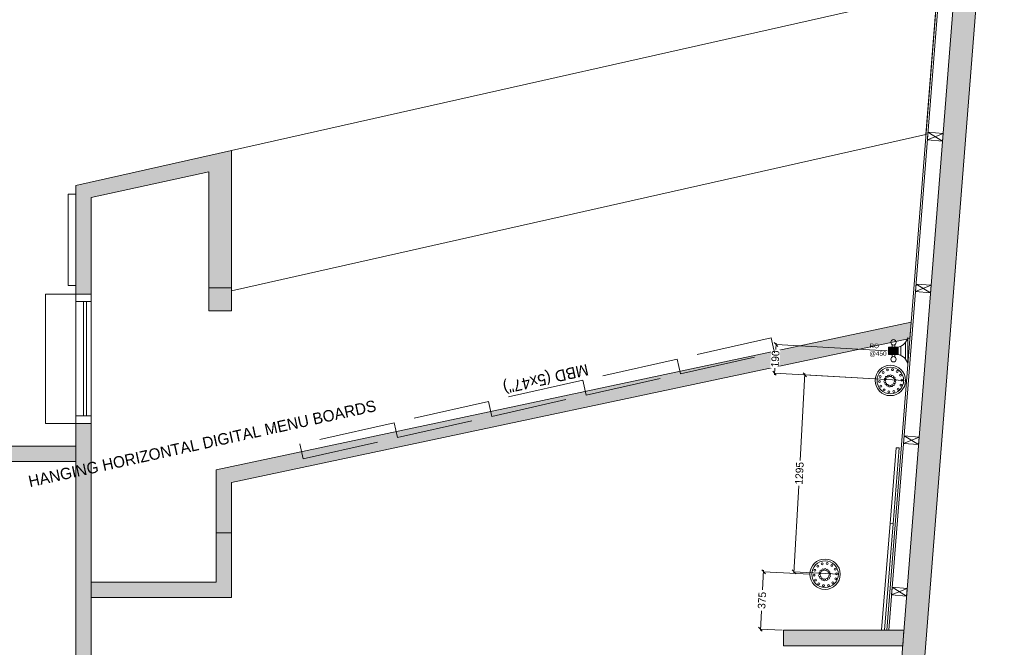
# Model space of a CAD drawing. Header units: metres. Extents: x 362935 to 596424, y 80601 to 172483.
# Tile 95 of 145: x 395411 to 401879, y 114647 to 118770. Entities that reach past the tile are written whole.
import ezdxf

# ---------------------------------------------------------------- set-up
doc = ezdxf.new("R2010")
doc.units = ezdxf.units.M
doc.linetypes.add('CJ ALFAFAR_EA_Xref Arquitectura V02$0$HIDDEN', pattern=[0.375, 0.25, -0.125])
doc.layers.get('0').update_dxf_attribs({"color": 8, "lineweight": 5})
doc.layers.get('Defpoints').update_dxf_attribs({"color": 8, "lineweight": 5})
for name, color, linetype, lineweight in [('CKD Dimensions', 8, 'Continuous', 5), ('CKD Plumbing', 8, 'Continuous', 5), ('DOOR', 8, 'Continuous', 5), ('EQP', 8, 'Continuous', 5), ('EQUIPMENT TEXT', 8, 'Continuous', 5), ('FURNITURE', 8, 'Continuous', 5), ('Kian Codes', 8, 'Continuous', 5), ('KITCHEN EQUIPMENT', 8, 'Continuous', 0), ('LV_EQUIPMENT', 8, 'Continuous', 5), ('PARTITION', 8, 'Continuous', 5), ('PARTITIONS', 8, 'Continuous', 5), ('TEXT', 8, 'Continuous', 5), ('WALL 100', 8, 'Continuous', 5), ('WALL 200', 8, 'Continuous', 5), ('WALLS', 8, 'Continuous', 5)]:
    doc.layers.add(name, color=color, linetype=linetype, lineweight=lineweight)
doc.styles.get("Standard").update_dxf_attribs({"font": 'arial.ttf'})
doc.styles.add('TXT', font='stylu.ttf', dxfattribs={"height": 50})
doc.dimstyles.new('ARA-50', dxfattribs={"dimtxt": 50, "dimasz": 25, "dimexe": 0, "dimexo": 10, "dimgap": 0, "dimtad": 0, "dimdec": 0, "dimrnd": 5, "dimzin": 0, "dimdsep": 46, "dimtxsty": 'TXT', "dimblk": 'OBLIQUE', "dimcen": 0, "dimdle": 10, "dimclrd": 256, "dimclre": 256, "dimclrt": 256, "dimadec": 4, "dimazin": 0, "dimtfac": 1, "dimtdec": 0, "dimtofl": 0, "dimtmove": 1, "dimatfit": 3, "dimfxl": 0, "dimtolj": 1, "dimtzin": 0, "dimlwd": -1, "dimlwe": -1, "dimarcsym": 0})

# ---------------------------------------------------------------- blocks, each defined once
blk = doc.blocks.new('gbcgth')
at = {"layer": 'PARTITION'}
for p, q in [((277761.7, 168845.1), (277861.7, 168895.1)), ((277761.7, 168895.1), (277861.7, 168845.1))]:
    blk.add_line(p, q, dxfattribs=at)
blk.add_lwpolyline([(277861.7, 168895.1), (277761.7, 168895.1), (277761.7, 168845.1), (277861.7, 168845.1), (277861.7, 168895.1)], dxfattribs=at)
blk = doc.blocks.new('100 DNT')
at = {"layer": 'CKD Plumbing'}
for centre, radius in [((-0.1, -4.7), 101.6), ((-0.1, -4.7), 88.9), ((-14, 67.3), 6.35), ((19.4, 65.3), 6.35), ((-76.7, -2.5), 6.35), ((-67.4, 29.7), 6.35), ((-45, 54.6), 6.35), ((-31.8, -2.5), 6.35), ((-31.8, -2.5), 6.35), ((-31.8, -2.5), 6.35), ((-31.8, -2.5), 6.35), ((-31.8, -2.5), 6.35), ((-31.8, -2.5), 6.35), ((-31.8, -2.5), 6.35), ((-31.8, -2.5), 6.35), ((-31.8, -2.5), 6.35), ((-31.8, -2.5), 6.35), ((-31.8, -2.5), 6.35), ((-31.8, -2.5), 6.35), ((-31.8, -2.5), 6.35), ((-31.8, -2.5), 6.35), ((-31.8, -2.5), 6.35), ((-31.8, -2.5), 6.35), ((-31.8, -2.5), 6.35), ((-31.8, -2.5), 6.35), ((-31.8, -2.5), 6.35), ((-31.8, -2.5), 6.35), ((-31.8, -2.5), 6.35), ((-31.8, -2.5), 6.35), ((-31.8, -2.5), 6.35), ((-31.8, -2.5), 6.35), ((-31.8, -2.5), 6.35), ((-31.8, -2.5), 6.35), ((-31.8, -2.5), 6.35), ((-26.3, 11.9), 6.35), ((-15, 22.4), 6.35), ((-0.4, 27), 6.35), ((14.9, 24.8), 6.35), ((27.6, 16.2), 6.35), ((35.4, 2.9), 6.35), ((48.6, 49.1), 6.35), ((67.9, 21.7), 6.35), ((-71.2, -35.5), 6.35), ((-51.9, -62.8), 6.35), ((-30.6, -17.8), 6.35), ((-22.8, -31.1), 6.35), ((-10.1, -39.7), 6.35), ((5.2, -41.9), 6.35), ((19.8, -37.3), 6.35), ((31.1, -26.8), 6.35), ((36.6, -12.4), 6.35), ((41.7, -68.3), 6.35), ((64.1, -43.4), 6.35), ((73.5, -11.3), 6.35), ((-22.6, -79.1), 6.35), ((10.8, -81.1), 6.35)]:
    blk.add_circle(centre, radius, dxfattribs=at)
blk = doc.blocks.new('100DNT')
at = {"layer": 'CKD Plumbing'}
blk.add_blockref('100 DNT', (0.1, 4.7), dxfattribs=at)
blk = doc.blocks.new('G$C05251FD8')
at = {"layer": 'CKD Plumbing'}
h = blk.add_hatch(color=54, dxfattribs=at)
h.dxf.hatch_style = 1
h.paths.add_polyline_path([(189.8, 63.5), (126.3, 63.5), (126.3, 111.1), (189.8, 111.1)])
at = {"layer": 'CKD Plumbing', "color": 54}
for p, q in [((237.4, 31.2, 83.9), (237.4, 143.5, 83.9)), ((253.3, 0, 83.9), (253.3, 174.6, 83.9)), ((150.1, 111.1, 83.9), (150.1, 127, 83.9)), ((166, 111.1, 83.9), (166, 127, 83.9)), ((205.7, 117.9, 83.9), (205.7, 57.3, 83.9)), ((150.1, 63.5, 83.9), (150.1, 47.6, 83.9)), ((166, 63.5, 83.9), (166, 47.6, 83.9))]:
    blk.add_line(p, q, dxfattribs=at)
at = {"layer": 'CKD Plumbing', "color": 54, "elevation": 83.9}
blk.add_lwpolyline([(189.8, 63.5), (126.3, 63.5), (126.3, 111.1), (189.8, 111.1)], close=True, dxfattribs=at)
at = {"layer": 'CKD Plumbing', "color": 54}
for centre in [(158.1, 142.9, 83.9), (158.1, 87.3, 83.9), (158.1, 31.8, 83.9)]:
    blk.add_circle(centre, 17.7, dxfattribs=at)
for centre, start, end in [((166, 198.5, 83.9), 285.2551, 344.7449), ((166, -23.8, 83.9), 15.2551, 74.7449)]:
    blk.add_arc(centre, 90.5, start, end, dxfattribs=at)
at = {"layer": 'CKD Plumbing', "color": 7, "insert": (0, 134.6), "char_height": 30, "width": 251, "attachment_point": 1}
blk.add_mtext('RO\\P@450', dxfattribs=at)
blk = doc.blocks.new('G$CC311305C')
at = {"layer": 'CKD Dimensions'}
blk.add_blockref('G$C05251FD8', (0, 0), dxfattribs=at)
blk = doc.blocks.new('_Oblique')
at = {"color": 0, "linetype": 'ByBlock', "lineweight": -2}
blk.add_line((-0.5, -0.5), (0.5, 0.5), dxfattribs=at)
blk = doc.blocks.new('*D97')
at = {"transparency": 16777216}
for p, q in [((400569.5, 116446.8), (400537.9, 115873.5)), ((401220.7, 116400.9), (400568.9, 116436.8)), ((400497.1, 115133.8), (400528.7, 115707.1)), ((400791.6, 115127.6), (400497.7, 115143.8))]:
    blk.add_line(p, q, dxfattribs=at)
at = {"layer": 'Defpoints', "color": 0, "transparency": 16777216}
for p in [(400568.9, 116436.8), (401230.6, 116400.3), (400801.5, 115127.1)]:
    blk.add_point(p, dxfattribs=at)
at = {"linetype": 'ByBlock', "transparency": 16777216, "xscale": 25, "yscale": 25, "zscale": 25}
for p, rotation in [((400568.9, 116436.8), 86.84589882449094), ((400497.7, 115143.8), 266.8458988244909)]:
    blk.add_blockref('_Oblique', p, dxfattribs=dict(at, rotation=rotation))
at = {"transparency": 16777216, "insert": (400533.3, 115790.3), "char_height": 50, "attachment_point": 5, "rotation": 86.8459, "style": 'TXT', "bg_fill": 3, "box_fill_scale": 1.1, "bg_fill_color": 256, "bg_fill_true_color": 13158600, "bg_fill_transparency": 0}
blk.add_mtext('\\A1;1295', dxfattribs=at)
blk = doc.blocks.new('*D98')
at = {"transparency": 16777216}
for p, q in [((400380.7, 116645.9), (400378.2, 116601.2)), ((401109.5, 116595.7), (400380.1, 116635.9)), ((400369.2, 116437.8), (400371.6, 116482.4)), ((401220.7, 116400.9), (400369.7, 116447.8))]:
    blk.add_line(p, q, dxfattribs=at)
at = {"layer": 'Defpoints', "color": 0, "transparency": 16777216}
for p in [(401119.5, 116595.1), (401230.6, 116400.3)]:
    blk.add_point(p, dxfattribs=at)
at = {"linetype": 'ByBlock', "transparency": 16777216, "xscale": 25, "yscale": 25, "zscale": 25}
for p, rotation in [((400380.1, 116635.9), 86.84589882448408), ((400369.7, 116447.8), 266.8458988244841)]:
    blk.add_blockref('_Oblique', p, dxfattribs=dict(at, rotation=rotation))
at = {"transparency": 16777216, "insert": (400374.9, 116541.8), "char_height": 50, "attachment_point": 5, "rotation": 86.8459, "style": 'TXT', "bg_fill": 3, "box_fill_scale": 1.1, "bg_fill_color": 256, "bg_fill_true_color": 13158600, "bg_fill_transparency": 0}
blk.add_mtext('\\A1;190', dxfattribs=at)
at = {"layer": 'Defpoints', "color": 0, "transparency": 16777216}
blk.add_point((400380.1, 116635.9), dxfattribs=at)
blk = doc.blocks.new('*D113')
at = {"transparency": 16777216}
for p, q in [((400298.4, 115153.8), (400291.3, 115024)), ((400601.7, 115127.1), (400297.9, 115143.8)), ((400276.6, 114757), (400283.7, 114886.8)), ((400419, 114759.1), (400277.1, 114767))]:
    blk.add_line(p, q, dxfattribs=at)
at = {"layer": 'Defpoints', "color": 0, "transparency": 16777216}
for p in [(400297.9, 115143.8), (400611.7, 115126.5, 0), (400429, 114758.6, 0)]:
    blk.add_point(p, dxfattribs=at)
at = {"transparency": 16777216, "xscale": 25, "yscale": 25, "zscale": 25}
for p, rotation in [((400297.9, 115143.8), 86.84589882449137), ((400277.1, 114767), 266.8458988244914)]:
    blk.add_blockref('_Oblique', p, dxfattribs=dict(at, rotation=rotation))
at = {"transparency": 16777216, "insert": (400287.5, 114955.4), "char_height": 50, "attachment_point": 5, "rotation": 86.8459, "style": 'TXT', "bg_fill": 3, "box_fill_scale": 1.1, "bg_fill_color": 256, "bg_fill_true_color": 13158600, "bg_fill_transparency": 0}
blk.add_mtext('\\A1;375', dxfattribs=at)
blk = doc.blocks.new('munuboard vertical')
at = {"linetype": 'CJ ALFAFAR_EA_Xref Arquitectura V02$0$HIDDEN', "lineweight": 0, "ltscale": 2}
for points in [[(0.635, 0), (0, 0), (0, -0.1), (0.635, -0.1)], [(1.27, 0), (0.635, 0), (0.635, -0.1), (1.27, -0.1)], [(1.905, 0), (1.27, 0), (1.27, -0.1), (1.905, -0.1)], [(2.54, 0), (1.905, 0), (1.905, -0.1), (2.54, -0.1)], [(3.175, 0), (2.54, 0), (2.54, -0.1), (3.175, -0.1)]]:
    blk.add_lwpolyline(points, close=True, dxfattribs=at)
at = {"layer": 'EQUIPMENT TEXT', "insert": (1.7897, -0.1244), "char_height": 0.075, "width": 1.158334, "attachment_point": 3, "rotation": 0.00086, "style": 'TXT'}
blk.add_mtext('MBD (5x47")', dxfattribs=at)

msp = doc.modelspace()

# ---------------------------------------------------------------- hatches: boundary and pattern name
at = {"layer": 'PARTITIONS', "ltscale": 200}
h = msp.add_hatch(color=256, dxfattribs=at)
h.dxf.hatch_style = 1
h.paths.add_polyline_path([(401258.9, 116676.2), (401267.3, 116782.2), (396701.2, 115812.1), (396701.2, 115399.6), (396802.8, 115399.6), (396802.8, 115730.8)])
at = {"layer": 'WALL 100', "true_color": 0x636466}
h = msp.add_hatch(color=251, dxfattribs=at)
h.dxf.hatch_style = 1
h.paths.add_polyline_path([(396724.6, 111067.9), (396724.6, 109868.6), (396624.6, 109868.6), (396624.6, 111067.9)])
h.paths.add_polyline_path([(396572.8, 109868.6), (395973.8, 109868.6), (395973.8, 109768.6), (396572.8, 109768.6)])
h.paths.add_polyline_path([(392202.8, 118959.1), (392354, 118984.5), (392352.8, 108838.7), (392202.8, 108838.7)])
h.paths.add_polyline_path([(395292.6, 115867.9), (395292.6, 115968), (395780.7, 115968), (395780.7, 115868)])
h.paths.add_polyline_path([(395880.7, 116118), (395880.7, 111931.2), (395780.7, 111931.2), (395780.7, 116118)])
h.paths.add_polyline_path([(392353.7, 115867.9), (392353.7, 115967.9), (394292.6, 115968), (394292.6, 115868)])
h.paths.add_polyline_path([(396652.8, 117008.7), (396652.8, 117771.9), (395880.7, 117601.8), (395880.7, 116968), (395780.7, 116968), (395780.7, 117681.8), (396802.8, 117911.5), (396802.8, 117008.7)])
h.paths.add_polyline_path([(401879.3, 121206.2), (401725.3, 121163.1), (400752.9, 108838.3), (400903.4, 108838.3)])
h = msp.add_hatch(color=251, dxfattribs=at)
h.dxf.hatch_style = 1
h.paths.add_polyline_path([(400429, 114759.1), (401220.1, 114759.5), (401212, 114657.5), (400429, 114657.5)])
h.paths.add_polyline_path([(395880.7, 114973.9), (396802.8, 114973.9), (396802.8, 115399.6), (396701.2, 115399.6), (396701.2, 115075.5), (395880.7, 115075.5)])
at = {"layer": 'WALL 200'}
h = msp.add_hatch(color=256, dxfattribs=at)
h.dxf.hatch_style = 1
h.paths.add_polyline_path([(396802.8, 117008.7), (396652.8, 117008.7), (396652.8, 116858.7), (396802.8, 116858.7)])

# ---------------------------------------------------------------- linework, layer by layer
at = {"layer": 'DOOR', "elevation": 1343980.9}
for points in [[(395880.7, 116968), (395780.7, 116968), (395780.7, 116118), (395880.7, 116118)], [(395780.7, 116918), (395880.7, 116918), (395880.7, 116968), (395780.7, 116968)], [(395849.8, 116168), (395830.7, 116168), (395830.7, 116918), (395849.8, 116918)], [(395780.7, 116168), (395880.7, 116168), (395880.7, 116118), (395780.7, 116118)]]:
    msp.add_lwpolyline(points, close=True, dxfattribs=at)
at = {"layer": 'EQP', "elevation": 1343980.9}
msp.add_lwpolyline([(395780.4, 117624.9), (395730.4, 117624.9), (395730.4, 117024.9), (395780.4, 117024.9)], close=True, dxfattribs=at)
msp.add_lwpolyline([(395780.4, 117624.9), (395730.4, 117624.9), (395730.4, 117024.9), (395780.4, 117024.9)], close=True, dxfattribs=at)
at = {"layer": 'FURNITURE', "elevation": 1343980.9}
for points in [[(396802.8, 116989), (401364.6, 118015.8), (401438.7, 118955), (396802.8, 117911.5)], [(395880.7, 116968), (395580.7, 116968), (395580.7, 116118), (395880.7, 116118)]]:
    msp.add_lwpolyline(points, close=True, dxfattribs=at)
at = {"layer": 'Kian Codes', "elevation": 1343980.9}
msp.add_lwpolyline([(396791.1, 117908.9), (396791.1, 117908.9)], dxfattribs=at)
at = {"layer": 'KITCHEN EQUIPMENT'}
msp.add_line((401149.2, 115458.4, 1343980.9), (401189.5, 115956.7, 1343980.9), dxfattribs=at)
at = {"layer": 'KITCHEN EQUIPMENT', "elevation": 1343980.9}
for points in [[(401189.5, 115956.7), (401149.2, 115458.4), (401129.3, 115460), (401169.6, 115958.4)], [(401149.2, 115458.4), (401092.8, 114760.7), (401072.8, 114762.3), (401129.3, 115460)]]:
    msp.add_lwpolyline(points, close=True, dxfattribs=at)
at = {"layer": 'PARTITION', "elevation": 1343980.9}
msp.add_lwpolyline([(401622.6, 121133), (401610.2, 121129.4), (401107.7, 114759.4), (401119.8, 114759.5), (401622.6, 121133)], dxfattribs=at)
at = {"layer": 'PARTITIONS', "ltscale": 200, "elevation": 1343980.9}
msp.add_lwpolyline([(401258.9, 116676.2), (401267.3, 116782.2), (396701.2, 115812.1), (396701.2, 115399.6), (396802.8, 115399.6), (396802.8, 115730.8)], close=True, dxfattribs=at)
at = {"layer": 'WALL 200', "elevation": 1343980.9}
msp.add_lwpolyline([(396652.8, 116858.7), (396652.8, 117008.7), (396802.8, 117008.7), (396802.8, 116858.7)], close=True, dxfattribs=at)
at = {"layer": 'WALLS', "elevation": 1343980.9}
msp.add_lwpolyline([(401879.3, 121206.2), (401725.3, 121163.1), (400752.9, 108838.3), (400903.4, 108838.3), (401879.3, 121206.2)], dxfattribs=at)
for points in [[(396652.8, 117008.7), (396652.8, 117771.9), (395880.7, 117601.8), (395880.7, 116968), (395780.7, 116968), (395780.7, 117681.8), (396802.8, 117911.5), (396802.8, 117008.7)], [(395880.7, 116118), (395880.7, 111931.2), (395780.7, 111931.2), (395780.7, 116118)], [(395292.6, 115867.9), (395292.6, 115968), (395780.7, 115968), (395780.7, 115868)], [(395880.7, 114973.9), (396802.8, 114973.9), (396802.8, 115399.6), (396701.2, 115399.6), (396701.2, 115075.5), (395880.7, 115075.5)], [(400429, 114759.1), (401220.1, 114759.5), (401212, 114657.5), (400429, 114657.5)]]:
    msp.add_lwpolyline(points, close=True, dxfattribs=at)

# ---------------------------------------------------------------- block references
at = {"layer": 'CKD Dimensions', "ltscale": 0.25}
msp.add_blockref('G$CC311305C', (400993.2, 116507.8, -83.9), dxfattribs=at)
at = {"layer": 'CKD Plumbing', "xscale": -0.9832238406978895, "yscale": 0.9832238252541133, "zscale": 0.9832238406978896, "rotation": 359.9999999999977}
for p in [(401130.7, 116400.3, 0), (400701.6, 115127.1, 0)]:
    msp.add_blockref('100DNT', p, dxfattribs=at)
at = {"layer": 'Kian Codes', "rotation": 355.4158889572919}
for p in [(111006.2, -28124.7, 1343980.9), (110927.5, -29121.9, 1343980.9), (110848.9, -30118.9, 1343980.9), (110770, -31113.9, 1343980.9)]:
    msp.add_blockref('gbcgth', p, dxfattribs=at)

# ---------------------------------------------------------------- texts
at = {"layer": 'TEXT', "insert": (397758.7, 116198.8, 1343980.9), "char_height": 75, "attachment_point": 9, "rotation": 12.39759, "line_spacing_factor": 1.1, "style": 'TXT'}
msp.add_mtext('HANGING HORIZONTAL DIGITAL MENU BOARDS', dxfattribs=at)

# ---------------------------------------------------------------- next in the draw order: dimensions: what is measured, and where the dimension line sits
dim = msp.add_linear_dim(base=(400568.9, 116436.8), p1=(400801.5, 115127.1, 0), p2=(401230.6, 116400.3, 0), angle=266.8459, dimstyle='ARA-50')
dim.commit()
dim.dimension.update_dxf_attribs({"geometry": '*D97', "text_midpoint": (400533.3, 115790.3)})

# ---------------------------------------------------------------- next in the draw order: dimensions: what is measured, and where the dimension line sits
dim = msp.add_linear_dim(base=(400380.1, 116635.9), p1=(401230.6, 116400.3, 0), p2=(401119.5, 116595.1), angle=266.8459, dimstyle='ARA-50')
dim.commit()
dim.dimension.update_dxf_attribs({"geometry": '*D98', "text_midpoint": (400374.9, 116541.8)})
dim = msp.add_linear_dim(base=(400297.9, 115143.8, 0), p1=(400429, 114758.6, 0), p2=(400611.7, 115126.5, 0), angle=266.8459, dimstyle='ARA-50', override={"dimtad": 0, "dimtmove": 0})
dim.commit()
dim.dimension.update_dxf_attribs({"geometry": '*D113', "text_midpoint": (400287.5, 114955.4, 0)})

# ---------------------------------------------------------------- next in the draw order: block references
at = {"layer": 'LV_EQUIPMENT', "xscale": 1000.000000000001, "yscale": 1000.000000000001, "zscale": 1000.000000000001, "rotation": 192.6852288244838}
msp.add_blockref('munuboard vertical', (400370.6, 116582.7, 1343980.9), dxfattribs=at)

doc.saveas('drawing.dxf')
